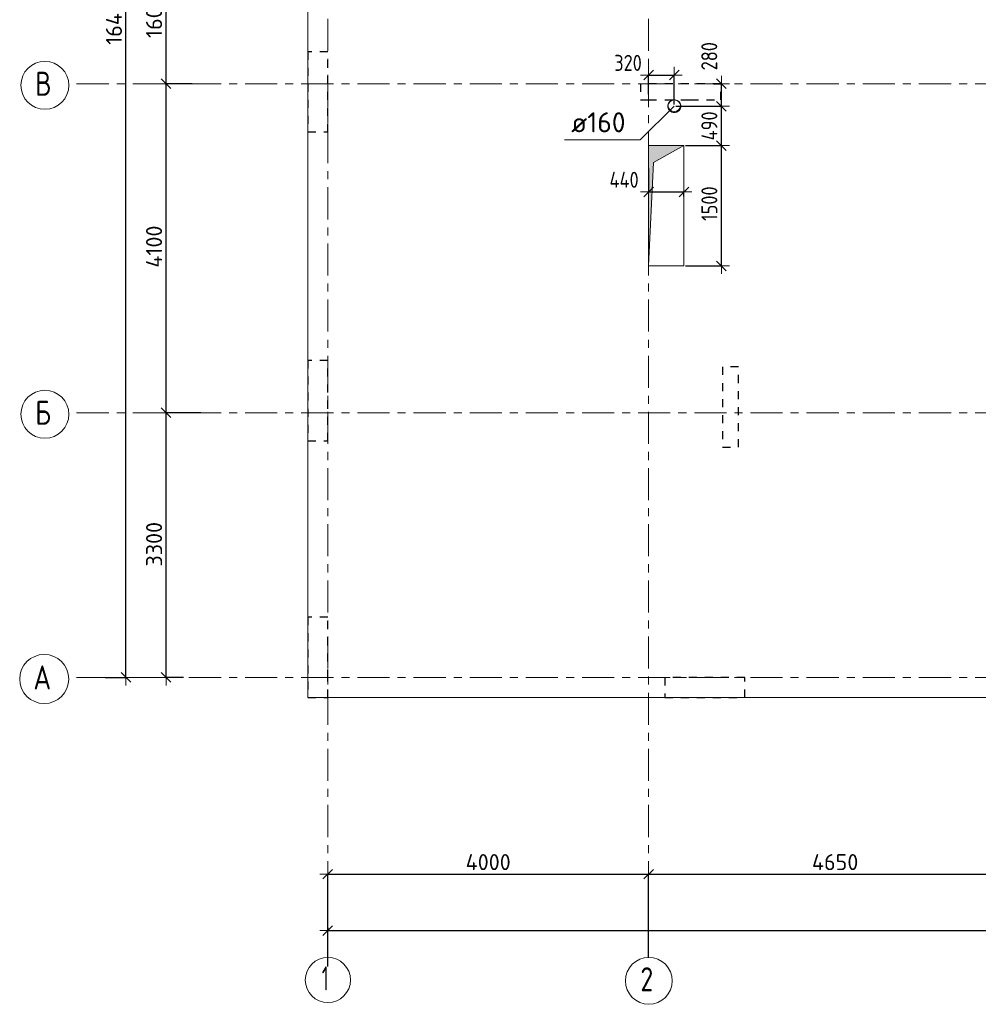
# Model space of a CAD drawing. Header units: metres. Extents: x -38 to 93, y -15 to 21.
# Tile 2 of 152: x -3 to 9, y -4 to 8. Entities that reach past the tile are written whole.
import ezdxf

# ---------------------------------------------------------------- set-up
doc = ezdxf.new("R2010")
doc.units = ezdxf.units.M
doc.header["$PDMODE"] = 65
for name, pattern in [('______11', [0.5, 0.4, -0.05, 0, -0.05]), ('______2', [0.135, 0.1, -0.035]), ('______5', [1.1, 0.8, -0.1, 0.1, -0.1])]:
    doc.linetypes.add(name, pattern=pattern)
for name, color, linetype, lineweight in [('XR$1$Осевая линия (1)', 7, '______5', 13), ('XR$1$Размерная линия (1)', 7, 'Continuous', 13), ('XR$3$Перекрытие (1)', 7, 'Continuous', 35), ('XR$5$Размерная линия (1)', 7, 'Continuous', 13), ('XR$5$Текст_ общее_1', 7, 'Continuous', 13)]:
    doc.layers.add(name, color=color, linetype=linetype, lineweight=lineweight)
doc.layers.add('XR$3$Макрос проема_ отверстия', color=7, linetype='Continuous', lineweight=13, true_color=0x2d2d2d)
doc.layers.add('XR$7$Стена_ бетон несущ.', color=7, linetype='Continuous', lineweight=70, true_color=0xb4b496)
doc.styles.add('ISOCPEUR', font='txt')
doc.dimstyles.new('DIMSTYLE_2', dxfattribs={"dimtxt": 0.2, "dimasz": 0.2, "dimexe": 0, "dimexo": 0, "dimgap": 0.1, "dimtad": 2, "dimdec": 0, "dimlfac": 1000, "dimrnd": 5, "dimzin": 12, "dimdsep": 46, "dimtxsty": 'ISOCPEUR', "dimblk1": 'ALL_ML_STRICH', "dimblk2": 'ALL_ML_STRICH', "dimsah": 1, "dimcen": 0, "dimclrd": 7, "dimclre": 256, "dimclrt": 7, "dimadec": 0, "dimazin": 0, "dimtfac": 1, "dimtdec": 0, "dimtix": 1, "dimtmove": 2, "dimatfit": 3, "dimfxl": 0, "dimtzin": 0, "dimlwd": 0, "dimlwe": -3, "dimarcsym": 0})
doc.dimstyles.new('DIMSTYLE_3', dxfattribs={"dimtxt": 0.2, "dimasz": 0.2, "dimexe": 0, "dimexo": 0, "dimgap": 0.1, "dimtad": 2, "dimdec": 0, "dimlfac": 1000, "dimrnd": 5, "dimzin": 12, "dimdsep": 46, "dimtxsty": 'ISOCPEUR', "dimblk1": 'ALL_ML_STRICH', "dimblk2": 'ALL_ML_STRICH', "dimsah": 1, "dimcen": 0, "dimclrd": 7, "dimclre": 256, "dimclrt": 7, "dimadec": 0, "dimazin": 0, "dimtfac": 1, "dimtdec": 0, "dimtix": 1, "dimtmove": 2, "dimatfit": 3, "dimfxl": 0, "dimtzin": 0, "dimlwd": 0, "dimlwe": -3, "dimarcsym": 0})
doc.dimstyles.new('DIMSTYLE_33', dxfattribs={"dimtxt": 0.2, "dimasz": 0.2, "dimexe": 0, "dimexo": 0, "dimgap": 0.1, "dimtad": 2, "dimdec": 0, "dimlfac": 1000, "dimrnd": 5, "dimzin": 12, "dimdsep": 46, "dimtxsty": 'ISOCPEUR', "dimblk1": 'ALL_ML_STRICH', "dimblk2": 'ALL_ML_STRICH', "dimsah": 1, "dimcen": 0, "dimclrd": 7, "dimclre": 256, "dimclrt": 7, "dimadec": 0, "dimazin": 0, "dimtfac": 1, "dimtdec": 0, "dimtix": 1, "dimtmove": 2, "dimatfit": 3, "dimfxl": 0, "dimtvp": 1.2, "dimtzin": 0, "dimlwd": 0, "dimlwe": -3, "dimarcsym": 0})

# ---------------------------------------------------------------- blocks, each defined once
blk = doc.blocks.new('ALL_ML_STRICH')
at = {"color": 0, "linetype": 'ByBlock', "lineweight": -2}
for p, q in [((-1, 0), (0.5, 0)), ((-0.3, -0.3), (0.3, 0.3)), ((0, -0.5), (0, 0.5))]:
    blk.add_line(p, q, dxfattribs=at)
blk = doc.blocks.new('*D4')
at = {"layer": 'DEFPOINTS', "color": 7, "linetype": 'Continuous', "lineweight": 13, "transparency": 33554687}
for p in [(-1.699, 16.4), (-2.294, 0), (-2.015, 0)]:
    blk.add_point(p, dxfattribs=at)
at = {"layer": 'XR$1$Размерная линия (1)', "color": 9, "linetype": 'Continuous', "lineweight": -2, "true_color": 0xc7c7c7, "transparency": 33554687}
for p, q in [((-1.719, 16.4), (-2.015, 16.4)), ((-2.274, 0), (-2.015, 0))]:
    blk.add_line(p, q, dxfattribs=at)
at = {"layer": 'XR$1$Размерная линия (1)', "color": 7, "linetype": 'Continuous', "lineweight": -2, "transparency": 33554687}
blk.add_line((-2.015, 0), (-2.015, 16.4), dxfattribs=at)
at = {"layer": 'XR$1$Размерная линия (1)', "color": 7, "linetype": 'Continuous', "lineweight": 13, "transparency": 33554687, "xscale": 0.2, "yscale": 0.2, "zscale": 0.2}
for p, rotation in [((-2.015, 16.4), 90), ((-2.015, 0), 270)]:
    blk.add_blockref('ALL_ML_STRICH', p, dxfattribs=dict(at, rotation=rotation))
at = {"layer": 'XR$1$Размерная линия (1)', "color": 7, "linetype": 'Continuous', "lineweight": 13, "transparency": 33554687, "insert": (-2.165, 8.22), "char_height": 0.2, "width": 1, "attachment_point": 5, "rotation": 90, "style": 'ISOCPEUR'}
blk.add_mtext('\\A1;{16400}', dxfattribs=at)
blk = doc.blocks.new('*D5')
at = {"layer": 'DEFPOINTS', "color": 7, "linetype": 'Continuous', "lineweight": 13, "transparency": 33554687}
for p in [(-1.064, 3.3), (-1.515, 0), (-1.28, 0)]:
    blk.add_point(p, dxfattribs=at)
at = {"layer": 'XR$1$Размерная линия (1)', "color": 9, "linetype": 'Continuous', "lineweight": -2, "true_color": 0xc7c7c7, "transparency": 33554687}
for p, q in [((-1.084, 3.3), (-1.515, 3.3)), ((-1.3, 0), (-1.515, 0))]:
    blk.add_line(p, q, dxfattribs=at)
at = {"layer": 'XR$1$Размерная линия (1)', "color": 7, "linetype": 'Continuous', "lineweight": -2, "transparency": 33554687}
blk.add_line((-1.515, 0), (-1.515, 3.3), dxfattribs=at)
at = {"layer": 'XR$1$Размерная линия (1)', "color": 7, "linetype": 'Continuous', "lineweight": 13, "transparency": 33554687, "xscale": 0.2, "yscale": 0.2, "zscale": 0.2}
for p, rotation in [((-1.515, 3.3), 90), ((-1.515, 0), 270)]:
    blk.add_blockref('ALL_ML_STRICH', p, dxfattribs=dict(at, rotation=rotation))
at = {"layer": 'XR$1$Размерная линия (1)', "color": 7, "linetype": 'Continuous', "lineweight": 13, "transparency": 33554687, "insert": (-1.665, 1.66), "char_height": 0.2, "width": 0.8, "attachment_point": 5, "rotation": 90, "style": 'ISOCPEUR'}
blk.add_mtext('\\A1;{3300}', dxfattribs=at)
blk = doc.blocks.new('*D6')
at = {"layer": 'DEFPOINTS', "color": 7, "linetype": 'Continuous', "lineweight": 13, "transparency": 33554687}
for p in [(-1.172, 7.4), (-1.515, 3.3), (-1.064, 3.3)]:
    blk.add_point(p, dxfattribs=at)
at = {"layer": 'XR$1$Размерная линия (1)', "color": 9, "linetype": 'Continuous', "lineweight": -2, "true_color": 0xc7c7c7, "transparency": 33554687}
for p, q in [((-1.192, 7.4), (-1.515, 7.4)), ((-1.084, 3.3), (-1.515, 3.3))]:
    blk.add_line(p, q, dxfattribs=at)
at = {"layer": 'XR$1$Размерная линия (1)', "color": 7, "linetype": 'Continuous', "lineweight": -2, "transparency": 33554687}
blk.add_line((-1.515, 3.3), (-1.515, 7.4), dxfattribs=at)
at = {"layer": 'XR$1$Размерная линия (1)', "color": 7, "linetype": 'Continuous', "lineweight": 13, "transparency": 33554687, "xscale": 0.2, "yscale": 0.2, "zscale": 0.2}
for p, rotation in [((-1.515, 7.4), 90), ((-1.515, 3.3), 270)]:
    blk.add_blockref('ALL_ML_STRICH', p, dxfattribs=dict(at, rotation=rotation))
at = {"layer": 'XR$1$Размерная линия (1)', "color": 7, "linetype": 'Continuous', "lineweight": 13, "transparency": 33554687, "insert": (-1.665, 5.37), "char_height": 0.2, "width": 0.8, "attachment_point": 5, "rotation": 90, "style": 'ISOCPEUR'}
blk.add_mtext('\\A1;{4100}', dxfattribs=at)
blk = doc.blocks.new('*D7')
at = {"layer": 'DEFPOINTS', "color": 7, "linetype": 'Continuous', "lineweight": 13, "transparency": 33554687}
for p in [(-1.253, 9), (-1.515, 7.4), (-1.172, 7.4)]:
    blk.add_point(p, dxfattribs=at)
at = {"layer": 'XR$1$Размерная линия (1)', "color": 9, "linetype": 'Continuous', "lineweight": -2, "true_color": 0xc7c7c7, "transparency": 33554687}
for p, q in [((-1.273, 9), (-1.515, 9)), ((-1.192, 7.4), (-1.515, 7.4))]:
    blk.add_line(p, q, dxfattribs=at)
at = {"layer": 'XR$1$Размерная линия (1)', "color": 7, "linetype": 'Continuous', "lineweight": -2, "transparency": 33554687}
blk.add_line((-1.515, 7.4), (-1.515, 9), dxfattribs=at)
at = {"layer": 'XR$1$Размерная линия (1)', "color": 7, "linetype": 'Continuous', "lineweight": 13, "transparency": 33554687, "xscale": 0.2, "yscale": 0.2, "zscale": 0.2}
for p, rotation in [((-1.515, 9), 90), ((-1.515, 7.4), 270)]:
    blk.add_blockref('ALL_ML_STRICH', p, dxfattribs=dict(at, rotation=rotation))
at = {"layer": 'XR$1$Размерная линия (1)', "color": 7, "linetype": 'Continuous', "lineweight": 13, "transparency": 33554687, "insert": (-1.665, 8.23), "char_height": 0.2, "width": 0.8, "attachment_point": 5, "rotation": 90, "style": 'ISOCPEUR'}
blk.add_mtext('\\A1;{1600}', dxfattribs=at)
blk = doc.blocks.new('*D11')
at = {"layer": 'DEFPOINTS', "color": 7, "linetype": 'Continuous', "lineweight": 13, "transparency": 33554687}
for p in [(0.5, -3.103), (0.5, -3.156), (61.6, -3.14)]:
    blk.add_point(p, dxfattribs=at)
at = {"layer": 'XR$1$Размерная линия (1)', "color": 9, "linetype": 'Continuous', "lineweight": -2, "true_color": 0xc7c7c7, "transparency": 33554687}
for p, q in [((0.5, -3.123), (0.5, -3.156)), ((61.6, -3.156), (61.6, -3.156))]:
    blk.add_line(p, q, dxfattribs=at)
at = {"layer": 'XR$1$Размерная линия (1)', "color": 7, "linetype": 'Continuous', "lineweight": -2, "transparency": 33554687}
blk.add_line((0.5, -3.156), (61.6, -3.156), dxfattribs=at)
at = {"layer": 'XR$1$Размерная линия (1)', "color": 7, "linetype": 'Continuous', "lineweight": 13, "transparency": 33554687, "xscale": 0.2, "yscale": 0.2, "zscale": 0.2, "rotation": 180}
blk.add_blockref('ALL_ML_STRICH', (0.5, -3.156), dxfattribs=at)
at = {"layer": 'XR$1$Размерная линия (1)', "color": 7, "linetype": 'Continuous', "lineweight": 13, "transparency": 33554687, "xscale": 0.2, "yscale": 0.2, "zscale": 0.2}
blk.add_blockref('ALL_ML_STRICH', (61.6, -3.156), dxfattribs=at)
at = {"layer": 'XR$1$Размерная линия (1)', "color": 7, "linetype": 'Continuous', "lineweight": 13, "transparency": 33554687, "insert": (31.1, -3.006), "char_height": 0.2, "width": 1, "attachment_point": 5, "style": 'ISOCPEUR'}
blk.add_mtext('\\A1;{61100}', dxfattribs=at)
blk = doc.blocks.new('*D12')
at = {"layer": 'DEFPOINTS', "color": 7, "linetype": 'Continuous', "lineweight": 13, "transparency": 33554687}
for p in [(0.5, -2.452), (4.5, -3.513), (0.5, -3.622)]:
    blk.add_point(p, dxfattribs=at)
at = {"layer": 'XR$1$Размерная линия (1)', "color": 9, "linetype": 'Continuous', "lineweight": -2, "true_color": 0xc7c7c7, "transparency": 33554687}
for p, q in [((0.5, -3.602), (0.5, -2.452)), ((4.5, -3.493), (4.5, -2.452))]:
    blk.add_line(p, q, dxfattribs=at)
at = {"layer": 'XR$1$Размерная линия (1)', "color": 7, "linetype": 'Continuous', "lineweight": -2, "transparency": 33554687}
blk.add_line((0.5, -2.452), (4.5, -2.452), dxfattribs=at)
at = {"layer": 'XR$1$Размерная линия (1)', "color": 7, "linetype": 'Continuous', "lineweight": 13, "transparency": 33554687, "xscale": 0.2, "yscale": 0.2, "zscale": 0.2, "rotation": 180}
blk.add_blockref('ALL_ML_STRICH', (0.5, -2.452), dxfattribs=at)
at = {"layer": 'XR$1$Размерная линия (1)', "color": 7, "linetype": 'Continuous', "lineweight": 13, "transparency": 33554687, "xscale": 0.2, "yscale": 0.2, "zscale": 0.2}
blk.add_blockref('ALL_ML_STRICH', (4.5, -2.452), dxfattribs=at)
at = {"layer": 'XR$1$Размерная линия (1)', "color": 7, "linetype": 'Continuous', "lineweight": 13, "transparency": 33554687, "insert": (2.5, -2.302), "char_height": 0.2, "width": 0.8, "attachment_point": 5, "style": 'ISOCPEUR'}
blk.add_mtext('\\A1;{4000}', dxfattribs=at)
blk = doc.blocks.new('*D13')
at = {"layer": 'DEFPOINTS', "color": 7, "linetype": 'Continuous', "lineweight": 13, "transparency": 33554687}
for p in [(4.5, -2.452), (4.5, -3.513), (9.15, -3.513)]:
    blk.add_point(p, dxfattribs=at)
at = {"layer": 'XR$1$Размерная линия (1)', "color": 9, "linetype": 'Continuous', "lineweight": -2, "true_color": 0xc7c7c7, "transparency": 33554687}
for p, q in [((4.5, -3.493), (4.5, -2.452)), ((9.15, -3.493), (9.15, -2.452))]:
    blk.add_line(p, q, dxfattribs=at)
at = {"layer": 'XR$1$Размерная линия (1)', "color": 7, "linetype": 'Continuous', "lineweight": -2, "transparency": 33554687}
blk.add_line((4.5, -2.452), (9.15, -2.452), dxfattribs=at)
at = {"layer": 'XR$1$Размерная линия (1)', "color": 7, "linetype": 'Continuous', "lineweight": 13, "transparency": 33554687, "xscale": 0.2, "yscale": 0.2, "zscale": 0.2, "rotation": 180}
blk.add_blockref('ALL_ML_STRICH', (4.5, -2.452), dxfattribs=at)
at = {"layer": 'XR$1$Размерная линия (1)', "color": 7, "linetype": 'Continuous', "lineweight": 13, "transparency": 33554687, "xscale": 0.2, "yscale": 0.2, "zscale": 0.2}
blk.add_blockref('ALL_ML_STRICH', (9.15, -2.452), dxfattribs=at)
at = {"layer": 'XR$1$Размерная линия (1)', "color": 7, "linetype": 'Continuous', "lineweight": 13, "transparency": 33554687, "insert": (6.825, -2.302), "char_height": 0.2, "width": 0.8, "attachment_point": 5, "style": 'ISOCPEUR'}
blk.add_mtext('\\A1;{4650}', dxfattribs=at)
blk = doc.blocks.new('NSY1')
at = {"color": 0, "linetype": 'ByBlock', "lineweight": -2}
for p, q in [((-0.01, 0.01), (0.01, 0.01)), ((-0.01, -0.01), (-0.01, 0.01)), ((-0.01, -0.01), (-0.01, 0.01)), ((-0.01, 0.01), (0.01, 0.01)), ((-0.01, 0.01), (0.01, 0.01)), ((0.01, 0.01), (-0.01, 0.01)), ((-0.01, 0.01), (-0.01, 0.01)), ((-0.01, 0.01), (-0.01, -0.01)), ((0.01, 0.01), (-0.01, 0.01)), ((0, 0), (0, 0)), ((0, 0), (0, 0)), ((0, 0), (0, 0)), ((0, 0), (0, 0)), ((0, 0), (0, 0)), ((0, 0), (0, 0)), ((0, 0), (0, 0)), ((0, 0), (0, 0)), ((0, 0), (0, 0)), ((0, 0), (0, 0)), ((0, 0), (0, 0)), ((0, 0), (0, 0)), ((0, 0), (0, 0)), ((0, 0), (0, 0)), ((0, 0), (0, 0)), ((0, 0), (0, 0)), ((0, 0), (0, 0)), ((0, 0), (0, 0)), ((0, 0), (0, 0)), ((0, 0), (0, 0)), ((0, 0), (0, 0)), ((0, 0), (0, 0)), ((0, 0), (0, 0)), ((0.01, 0.01), (0.01, -0.01)), ((0.01, 0.01), (0.01, -0.01)), ((0.01, 0.01), (0.01, 0.01)), ((0.01, -0.01), (0.01, 0.01)), ((0.01, -0.01), (-0.01, -0.01)), ((0.01, -0.01), (-0.01, -0.01)), ((-0.01, -0.01), (0.01, -0.01)), ((0, 0), (0, 0)), ((0, 0), (0, 0)), ((0, 0), (0, 0)), ((0, 0), (0, 0)), ((0, 0), (0, 0))]:
    blk.add_line(p, q, dxfattribs=at)
blk = doc.blocks.new('Отображение проема (2)', base_point=(-1.002, -49.786))
at = {"layer": 'XR$3$Макрос проема_ отверстия', "true_color": 0x000000, "transparency": 33554687}
blk.add_hatch(color=18, dxfattribs=at).paths.add_polyline_path([(-0.967, -49.384), (-1.002, -49.383), (-1.072, -49.389), (-1.139, -49.407), (-1.203, -49.437), (-1.261, -49.477), (-1.31, -49.527), (-1.351, -49.585), (-1.381, -49.648), (-1.399, -49.716), (-1.405, -49.786), (-1.399, -49.856), (-1.381, -49.924), (-1.351, -49.988), (-1.31, -50.045), (-1.261, -50.095), (-1.203, -50.135), (-1.139, -50.165), (-1.072, -50.183), (-1.002, -50.189), (-0.967, -50.188), (-1.032, -50.177), (-1.095, -50.155), (-1.153, -50.123), (-1.205, -50.082), (-1.25, -50.033), (-1.287, -49.978), (-1.313, -49.917), (-1.329, -49.852), (-1.335, -49.786), (-1.329, -49.72), (-1.313, -49.656), (-1.287, -49.595), (-1.25, -49.539), (-1.205, -49.49), (-1.153, -49.449), (-1.095, -49.417), (-1.032, -49.396)])
at = {"layer": 'XR$3$Макрос проема_ отверстия', "transparency": 33554687}
blk.add_circle((-1.002, -49.786), 0.403, dxfattribs=at)
blk.add_arc((-0.932, -49.786), 0.403, 94.97844, 265.02156, dxfattribs=at)
blk = doc.blocks.new('Отображение проема', base_point=(-1.1579, -49.3094))
at = {"layer": 'XR$3$Макрос проема_ отверстия', "true_color": 0x000000, "transparency": 33554687}
blk.add_hatch(color=18, dxfattribs=at).paths.add_polyline_path([(-1.1579, -50.1094), (-1.0448, -49.4225), (-0.3579, -49.3094), (-1.1579, -49.3094)])
at = {"layer": 'XR$3$Макрос проема_ отверстия', "transparency": 33554687}
for p, q in [((-1.1579, -50.1094), (-1.1579, -49.3094)), ((-1.1579, -49.3094), (-0.3579, -49.3094)), ((-1.0448, -49.4225), (-0.3579, -49.3094)), ((-1.1579, -50.1094), (-1.0448, -49.4225))]:
    blk.add_line(p, q, dxfattribs=at)
blk = doc.blocks.new('*D404')
at = {"layer": 'DEFPOINTS', "color": 7, "linetype": 'Continuous', "lineweight": 13, "transparency": 33554687}
for p in [(4.5, 6.363), (4.5, 6.052), (4.94, 5.976)]:
    blk.add_point(p, dxfattribs=at)
at = {"layer": 'XR$5$Размерная линия (1)', "color": 9, "linetype": 'Continuous', "lineweight": -2, "true_color": 0xc7c7c7, "transparency": 33554687}
for p, q in [((4.5, 6.343), (4.5, 6.052)), ((4.94, 5.996), (4.94, 6.052))]:
    blk.add_line(p, q, dxfattribs=at)
at = {"layer": 'XR$5$Размерная линия (1)', "color": 7, "linetype": 'Continuous', "lineweight": -2, "transparency": 33554687}
blk.add_line((4.5, 6.052), (4.94, 6.052), dxfattribs=at)
at = {"layer": 'XR$5$Размерная линия (1)', "color": 7, "linetype": 'Continuous', "lineweight": 13, "transparency": 33554687, "xscale": 0.2, "yscale": 0.2, "zscale": 0.2, "rotation": 180}
blk.add_blockref('ALL_ML_STRICH', (4.5, 6.052), dxfattribs=at)
at = {"layer": 'XR$5$Размерная линия (1)', "color": 7, "linetype": 'Continuous', "lineweight": 13, "transparency": 33554687, "xscale": 0.2, "yscale": 0.2, "zscale": 0.2}
blk.add_blockref('ALL_ML_STRICH', (4.94, 6.052), dxfattribs=at)
at = {"layer": 'XR$5$Размерная линия (1)', "color": 7, "linetype": 'Continuous', "lineweight": 13, "transparency": 33554687, "insert": (4.194, 6.203), "char_height": 0.2, "width": 0.5, "attachment_point": 5, "style": 'ISOCPEUR'}
blk.add_mtext('\\W0.83;\\A1;{440}', dxfattribs=at)
blk = doc.blocks.new('*D527')
at = {"layer": 'DEFPOINTS', "color": 7, "linetype": 'Continuous', "lineweight": 13, "transparency": 33554687}
for p in [(4.5, 7.509), (4.5, 7.25), (4.82, 7.12)]:
    blk.add_point(p, dxfattribs=at)
at = {"layer": 'XR$5$Размерная линия (1)', "color": 9, "linetype": 'Continuous', "lineweight": -2, "true_color": 0xc7c7c7, "transparency": 33554687}
for p, q in [((4.5, 7.27), (4.5, 7.509)), ((4.82, 7.14), (4.82, 7.509))]:
    blk.add_line(p, q, dxfattribs=at)
at = {"layer": 'XR$5$Размерная линия (1)', "color": 7, "linetype": 'Continuous', "lineweight": -2, "transparency": 33554687}
blk.add_line((4.5, 7.509), (4.82, 7.509), dxfattribs=at)
at = {"layer": 'XR$5$Размерная линия (1)', "color": 7, "linetype": 'Continuous', "lineweight": 13, "transparency": 33554687, "xscale": 0.2, "yscale": 0.2, "zscale": 0.2, "rotation": 180}
blk.add_blockref('ALL_ML_STRICH', (4.5, 7.509), dxfattribs=at)
at = {"layer": 'XR$5$Размерная линия (1)', "color": 7, "linetype": 'Continuous', "lineweight": 13, "transparency": 33554687, "xscale": 0.2, "yscale": 0.2, "zscale": 0.2}
blk.add_blockref('ALL_ML_STRICH', (4.82, 7.509), dxfattribs=at)
at = {"layer": 'XR$5$Размерная линия (1)', "color": 7, "linetype": 'Continuous', "lineweight": 13, "transparency": 33554687, "insert": (4.243, 7.66), "char_height": 0.2, "width": 0.5, "attachment_point": 5, "style": 'ISOCPEUR'}
blk.add_mtext('\\W0.83;\\A1;{320}', dxfattribs=at)
blk = doc.blocks.new('*D578')
at = {"layer": 'DEFPOINTS', "color": 7, "linetype": 'Continuous', "lineweight": 13, "transparency": 33554687}
for p in [(4.94, 6.63), (4.94, 5.13), (5.407, 5.13)]:
    blk.add_point(p, dxfattribs=at)
at = {"layer": 'XR$5$Размерная линия (1)', "color": 9, "linetype": 'Continuous', "lineweight": -2, "true_color": 0xc7c7c7, "transparency": 33554687}
for p, q in [((4.96, 6.63), (5.407, 6.63)), ((4.96, 5.13), (5.407, 5.13))]:
    blk.add_line(p, q, dxfattribs=at)
at = {"layer": 'XR$5$Размерная линия (1)', "color": 7, "linetype": 'Continuous', "lineweight": -2, "transparency": 33554687}
blk.add_line((5.407, 5.13), (5.407, 6.63), dxfattribs=at)
at = {"layer": 'XR$5$Размерная линия (1)', "color": 7, "linetype": 'Continuous', "lineweight": 13, "transparency": 33554687, "xscale": 0.2, "yscale": 0.2, "zscale": 0.2}
for p, rotation in [((5.407, 6.63), 90), ((5.407, 5.13), 270)]:
    blk.add_blockref('ALL_ML_STRICH', p, dxfattribs=dict(at, rotation=rotation))
at = {"layer": 'XR$5$Размерная линия (1)', "color": 7, "linetype": 'Continuous', "lineweight": 13, "transparency": 33554687, "insert": (5.257, 5.905), "char_height": 0.2, "width": 0.66667, "attachment_point": 5, "rotation": 90, "style": 'ISOCPEUR'}
blk.add_mtext('\\W0.83;\\A1;{1500}', dxfattribs=at)
blk = doc.blocks.new('*D579')
at = {"layer": 'DEFPOINTS', "color": 7, "linetype": 'Continuous', "lineweight": 13, "transparency": 33554687}
for p in [(4.82, 7.12), (4.94, 6.63), (5.407, 6.63)]:
    blk.add_point(p, dxfattribs=at)
at = {"layer": 'XR$5$Размерная линия (1)', "color": 9, "linetype": 'Continuous', "lineweight": -2, "true_color": 0xc7c7c7, "transparency": 33554687}
for p, q in [((4.84, 7.12), (5.407, 7.12)), ((4.96, 6.63), (5.407, 6.63))]:
    blk.add_line(p, q, dxfattribs=at)
at = {"layer": 'XR$5$Размерная линия (1)', "color": 7, "linetype": 'Continuous', "lineweight": -2, "transparency": 33554687}
blk.add_line((5.407, 6.63), (5.407, 7.12), dxfattribs=at)
at = {"layer": 'XR$5$Размерная линия (1)', "color": 7, "linetype": 'Continuous', "lineweight": 13, "transparency": 33554687, "xscale": 0.2, "yscale": 0.2, "zscale": 0.2}
for p, rotation in [((5.407, 7.12), 90), ((5.407, 6.63), 270)]:
    blk.add_blockref('ALL_ML_STRICH', p, dxfattribs=dict(at, rotation=rotation))
at = {"layer": 'XR$5$Размерная линия (1)', "color": 7, "linetype": 'Continuous', "lineweight": 13, "transparency": 33554687, "insert": (5.257, 6.875), "char_height": 0.2, "width": 0.5, "attachment_point": 5, "rotation": 90, "style": 'ISOCPEUR'}
blk.add_mtext('\\W0.83;\\A1;{490}', dxfattribs=at)
blk = doc.blocks.new('*D580')
at = {"layer": 'DEFPOINTS', "color": 7, "linetype": 'Continuous', "lineweight": 13, "transparency": 33554687}
for p in [(5.289, 7.4), (4.82, 7.12), (5.407, 7.12)]:
    blk.add_point(p, dxfattribs=at)
at = {"layer": 'XR$5$Размерная линия (1)', "color": 9, "linetype": 'Continuous', "lineweight": -2, "true_color": 0xc7c7c7, "transparency": 33554687}
for p, q in [((5.309, 7.4), (5.407, 7.4)), ((4.84, 7.12), (5.407, 7.12))]:
    blk.add_line(p, q, dxfattribs=at)
at = {"layer": 'XR$5$Размерная линия (1)', "color": 7, "linetype": 'Continuous', "lineweight": -2, "transparency": 33554687}
blk.add_line((5.407, 7.12), (5.407, 7.4), dxfattribs=at)
at = {"layer": 'XR$5$Размерная линия (1)', "color": 7, "linetype": 'Continuous', "lineweight": 13, "transparency": 33554687, "xscale": 0.2, "yscale": 0.2, "zscale": 0.2}
for p, rotation in [((5.407, 7.4), 90), ((5.407, 7.12), 270)]:
    blk.add_blockref('ALL_ML_STRICH', p, dxfattribs=dict(at, rotation=rotation))
at = {"layer": 'XR$5$Размерная линия (1)', "color": 7, "linetype": 'Continuous', "lineweight": 13, "transparency": 33554687, "insert": (5.256, 7.743), "char_height": 0.2, "width": 0.5, "attachment_point": 5, "rotation": 90, "style": 'ISOCPEUR'}
blk.add_mtext('\\W0.83;\\A1;{280}', dxfattribs=at)

msp = doc.modelspace()

# ---------------------------------------------------------------- linework, layer by layer
at = {"color": 7, "linetype": 'Continuous', "lineweight": 13, "transparency": 33554687}
msp.add_lwpolyline([(4.82, 7.12), (4.3928, 6.7028), (3.4528, 6.7028)], dxfattribs=at)
at = {"layer": 'XR$1$Осевая линия (1)', "color": 253, "linetype": '______11', "lineweight": 13, "true_color": 0xa0a0a0, "transparency": 33554687}
for p, q in [((0.5, -3.39), (0.5, 19.78)), ((4.5, -3.39), (4.5, 19.78)), ((-2.63, 7.4), (62.6, 7.4)), ((-2.63, 3.3), (62.6, 3.3)), ((-2.63, 0), (62.6, 0))]:
    msp.add_line(p, q, dxfattribs=at)
at = {"layer": 'XR$1$Осевая линия (1)', "color": 7, "linetype": 'Continuous', "lineweight": 13, "transparency": 33554687}
for centre, radius in [((-3.0262, 7.3805), 0.2988), ((-3.0262, 3.2805), 0.2988), ((-3.0342, -0.0195), 0.3058), ((0.5019, -3.7714), 0.2819), ((4.5024, -3.7819), 0.2924)]:
    msp.add_circle(centre, radius, dxfattribs=at)
at = {"layer": 'XR$3$Перекрытие (1)', "color": 7, "linetype": 'Continuous', "lineweight": 13, "transparency": 33554687}
for p, q in [((0.25, 16.65), (0.25, -0.25)), ((4.7481, 7.1566), (4.7403, 7.1326)), ((4.7403, 7.1326), (4.7403, 7.1074)), ((4.763, 7.177), (4.7481, 7.1566)), ((4.7834, 7.1919), (4.763, 7.177)), ((4.8074, 7.1997), (4.7834, 7.1919)), ((4.8326, 7.1997), (4.8074, 7.1997)), ((4.8566, 7.1919), (4.8326, 7.1997)), ((4.877, 7.177), (4.8566, 7.1919)), ((4.8919, 7.1566), (4.877, 7.177)), ((4.8997, 7.1326), (4.8919, 7.1566)), ((4.8997, 7.1074), (4.8997, 7.1326)), ((4.7403, 7.1074), (4.7481, 7.0834)), ((4.7481, 7.0834), (4.763, 7.063)), ((4.763, 7.063), (4.7834, 7.0481)), ((4.7834, 7.0481), (4.8074, 7.0403)), ((4.8074, 7.0403), (4.8326, 7.0403)), ((4.8326, 7.0403), (4.8566, 7.0481)), ((4.8566, 7.0481), (4.877, 7.063)), ((4.877, 7.063), (4.8919, 7.0834)), ((4.8919, 7.0834), (4.8997, 7.1074)), ((4.9399, 6.63), (4.4999, 6.63)), ((4.4999, 6.63), (4.5001, 5.13)), ((4.9401, 5.13), (4.9399, 6.63)), ((4.5001, 5.13), (4.9401, 5.13)), ((0.25, -0.25), (13.6501, -0.2501))]:
    msp.add_line(p, q, dxfattribs=at)
at = {"layer": 'XR$7$Стена_ бетон несущ.', "color": 253, "linetype": '______2', "lineweight": -3, "true_color": 0xa0a0a0, "transparency": 33554687}
for p, q in [((0.5, 7.7999), (0.25, 7.7999)), ((0.25, 7.7999), (0.25, 7.7999)), ((0.25, 7.7999), (0.25, 6.7999)), ((0.5, 7.4), (0.5, 7.7999)), ((0.5, 7.2), (0.5, 7.4)), ((5.4, 7.4), (4.4, 7.4)), ((4.4, 7.4), (4.4, 7.2)), ((5.4, 7.2), (5.4, 7.4)), ((0.5, 6.7999), (0.5, 7.2)), ((4.4, 7.2), (4.42, 7.2)), ((4.42, 7.2), (4.5, 7.2)), ((4.5, 7.2), (4.94, 7.2)), ((4.94, 7.2), (5.02, 7.2)), ((5.02, 7.2), (5.4, 7.2)), ((0.25, 6.7999), (0.5, 6.7999)), ((0.5, 3.95), (0.25, 3.95)), ((0.25, 3.95), (0.25, 3.95)), ((0.25, 3.95), (0.25, 2.95)), ((0.5, 2.95), (0.5, 3.95)), ((5.42, 3.87), (5.42, 2.87)), ((5.62, 3.87), (5.42, 3.87)), ((5.62, 2.87), (5.62, 3.87)), ((0.25, 2.95), (0.5, 2.95)), ((5.42, 2.87), (5.62, 2.87)), ((0.5, 0.75), (0.25, 0.75)), ((0.25, 0.75), (0.25, -0.25)), ((0.5, 0), (0.5, 0.75)), ((0.5, -0.25), (0.5, 0)), ((5.7006, 0), (4.7006, 0)), ((4.7006, 0), (4.7006, -0.25)), ((5.7006, -0.25), (5.7006, 0)), ((0.25, -0.25), (0.5, -0.25)), ((4.7006, -0.25), (5.7006, -0.25))]:
    msp.add_line(p, q, dxfattribs=at)

# ---------------------------------------------------------------- block references
at = {"layer": 'XR$3$Макрос проема_ отверстия', "transparency": 33554687}
for name, p, xscale, yscale, rotation in [('Отображение проема (2)', (4.82, 7.12), 0.1975376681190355, 0.1975376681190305, 90), ('Отображение проема', (4.4999, 6.63), 0.5499999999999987, 1.874999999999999, 0.009914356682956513)]:
    msp.add_blockref(name, p, dxfattribs=dict(at, xscale=xscale, yscale=yscale, rotation=rotation))
at = {"layer": 'XR$3$Перекрытие (1)', "color": 7, "linetype": 'Continuous', "lineweight": 13, "transparency": 33554687, "xscale": 0.01999999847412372, "yscale": 0.01999999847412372, "zscale": 0.01999999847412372}
msp.add_blockref('NSY1', (4.82, 7.12), dxfattribs=at)

# ---------------------------------------------------------------- texts
at = {"layer": 'XR$1$Осевая линия (1)', "color": 7, "linetype": 'Continuous', "lineweight": 13, "transparency": 33554687, "char_height": 0.3, "attachment_point": 7, "style": 'ISOCPEUR'}
for s, insert, width in [('\\W0.80;В', (-3.1462, 7.25), 0.359833), ('\\W0.80;Б', (-3.1462, 3.15), 0.359833), ('\\W0.82;А', (-3.1692, -0.15), 0.392646), ('\\W0.56;1', (0.4269, -3.9019), 0.233333), ('\\W0.78;2', (4.3974, -3.9124), 0.326407)]:
    msp.add_mtext(s, dxfattribs=dict(at, insert=insert, width=width))
at = {"layer": 'XR$5$Текст_ общее_1', "color": 7, "linetype": 'Continuous', "lineweight": 13, "transparency": 33554687, "insert": (3.5349, 6.9195), "char_height": 0.25, "width": 0.809375, "attachment_point": 4, "style": 'ISOCPEUR'}
msp.add_mtext('\\A1;{\\fISOCPEUR|i0|b0;\\H0.250000;\\W1.000000;\\C7;ø160}\\P', dxfattribs=at)

# ---------------------------------------------------------------- dimensions: what is measured, and where the dimension line sits
at = {"layer": 'XR$1$Размерная линия (1)', "color": 7, "linetype": 'Continuous', "lineweight": 13, "transparency": 33554687}
for base, p1, p2, dimstyle, picture, middle in [((-2.0153, 16.4), (-2.2738, 0), (-1.7186, 16.4), 'DIMSTYLE_2', '*D4', (-2.1653, 8.22)), ((-1.5153, 9), (-1.1919, 7.4), (-1.2732, 9), 'DIMSTYLE_3', '*D7', (-1.6653, 8.23)), ((-1.5153, 7.4), (-1.0835, 3.3), (-1.1919, 7.4), 'DIMSTYLE_3', '*D6', (-1.6653, 5.37)), ((-1.5153, 3.3), (-1.3003, 0), (-1.0835, 3.3), 'DIMSTYLE_3', '*D5', (-1.6653, 1.66))]:
    dim = msp.add_linear_dim(base=base, p1=p1, p2=p2, angle=90, dimstyle=dimstyle, override={"dimpost": '<>', "dimclrd": 7, "dimclre": 9, "dimclrt": 7, "dimlwd": 0, "dimlwe": 65533}, dxfattribs=at)
    dim.commit()
    dim.dimension.update_dxf_attribs({"geometry": picture, "text_midpoint": middle, "dimtype": 160})
for base, p1, p2, picture, middle in [((4.5, -2.452), (0.5, -3.6015), (4.5, -3.4932), '*D12', (2.5, -2.302)), ((9.15, -2.452), (4.5, -3.4932), (9.15, -3.4932), '*D13', (6.825, -2.302)), ((61.6, -3.1563), (0.5, -3.1233), (61.6, -3.1563), '*D11', (31.1, -3.0063))]:
    dim = msp.add_linear_dim(base=base, p1=p1, p2=p2, dimstyle='DIMSTYLE_3', override={"dimpost": '<>', "dimclrd": 7, "dimclre": 9, "dimclrt": 7, "dimlwd": 0, "dimlwe": 65533}, dxfattribs=at)
    dim.commit()
    dim.dimension.update_dxf_attribs({"geometry": picture, "text_midpoint": middle, "dimtype": 160})
at = {"layer": 'XR$5$Размерная линия (1)', "color": 7, "linetype": 'Continuous', "lineweight": 13, "transparency": 33554687}
for base, p1, p2, dimstyle, picture, middle in [((5.4074, 7.4), (4.84, 7.12), (5.3087, 7.4), 'DIMSTYLE_33', '*D580', (5.2557, 7.743)), ((5.4074, 7.12), (4.96, 6.63), (4.84, 7.12), 'DIMSTYLE_33', '*D579', (5.2574, 6.875)), ((5.4074, 6.63), (4.96, 5.13), (4.96, 6.63), 'DIMSTYLE_3', '*D578', (5.2574, 5.905))]:
    dim = msp.add_linear_dim(base=base, p1=p1, p2=p2, angle=90, dimstyle=dimstyle, override={"dimpost": '<>', "dimclrd": 7, "dimclre": 9, "dimclrt": 7, "dimlwd": 0, "dimlwe": 65533}, dxfattribs=at)
    dim.commit()
    dim.dimension.update_dxf_attribs({"geometry": picture, "text_midpoint": middle, "dimtype": 160})
for base, p1, p2, picture, middle in [((4.82, 7.5095), (4.5, 7.2701), (4.82, 7.14), '*D527', (4.2425, 7.6597)), ((4.94, 6.0523), (4.5, 6.343), (4.94, 5.9964), '*D404', (4.194, 6.203))]:
    dim = msp.add_linear_dim(base=base, p1=p1, p2=p2, dimstyle='DIMSTYLE_33', override={"dimpost": '<>', "dimclrd": 7, "dimclre": 9, "dimclrt": 7, "dimlwd": 0, "dimlwe": 65533}, dxfattribs=at)
    dim.commit()
    dim.dimension.update_dxf_attribs({"geometry": picture, "text_midpoint": middle, "dimtype": 160})

doc.saveas('drawing.dxf')
